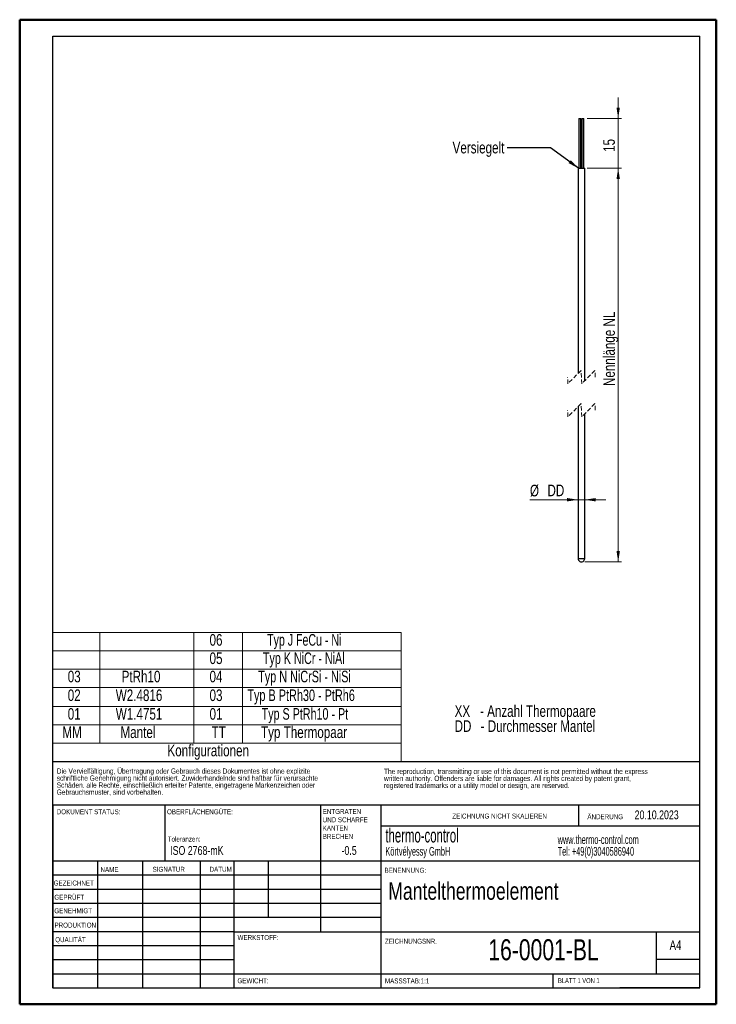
# Model space of a CAD drawing. Header units: millimetres. Extents: x 0 to 210, y 0 to 297.
import ezdxf

# ---------------------------------------------------------------- set-up
doc = ezdxf.new("R2010")
doc.units = ezdxf.units.MM
doc.linetypes.add('HIDDEN', pattern=[1.905, 1.27, -0.635])
doc.styles.add('SLDTEXTSTYLE0', font='TXT', dxfattribs={"width": 0.75})
doc.styles.add('SLDTEXTSTYLE1', font='TXT', dxfattribs={"width": 0.692308})
doc.styles.add('SLDTEXTSTYLE2', font='TXT', dxfattribs={"width": 0.605})
doc.styles.add('SLDTEXTSTYLE3', font='TXT', dxfattribs={"width": 0.683333})
doc.styles.add('SLDTEXTSTYLE4', font='TXT', dxfattribs={"width": 0.691176})
doc.styles.add('SLDTEXTSTYLE5', font='TXT', dxfattribs={"width": 0.697368})
doc.styles.add('SLDTEXTSTYLE6', font='TXT', dxfattribs={"width": 0.7})
doc.dimstyles.new('SLDDIMSTYLE0', dxfattribs={"dimtxt": 3.5, "dimasz": 3.302, "dimexe": 0, "dimexo": 0.0625, "dimgap": 0.875, "dimtad": 1, "dimrnd": 1e-09, "dimzin": 12, "dimdsep": 46, "dimtxsty": 'SLDTEXTSTYLE0', "dimsah": 1, "dimcen": 0.09, "dimadec": 0, "dimazin": 3, "dimtfac": 1, "dimtmove": 0, "dimatfit": 0, "dimfxl": 1, "dimfrac": 2, "dimtolj": 1, "dimtzin": 12, "dimarcsym": 0})
doc.dimstyles.new('SLDDIMSTYLE1', dxfattribs={"dimtxt": 3.5, "dimasz": 3.302, "dimexe": 0, "dimexo": 0.0625, "dimgap": 0.875, "dimtad": 1, "dimdec": 0, "dimrnd": 1e-09, "dimzin": 12, "dimdsep": 46, "dimtxsty": 'SLDTEXTSTYLE0', "dimsah": 1, "dimcen": 0.09, "dimadec": 0, "dimazin": 3, "dimtfac": 1, "dimtdec": 0, "dimtmove": 0, "dimatfit": 0, "dimfxl": 1, "dimfrac": 2, "dimtolj": 1, "dimtzin": 12, "dimarcsym": 0})
doc.dimstyles.new('SLDDIMSTYLE2', dxfattribs={"dimtxt": 3.5, "dimasz": 3.302, "dimexe": 0, "dimexo": 0.0625, "dimgap": 0.875, "dimtad": 1, "dimrnd": 1e-09, "dimzin": 12, "dimdsep": 46, "dimtxsty": 'SLDTEXTSTYLE0', "dimsah": 1, "dimcen": 0.09, "dimadec": 0, "dimazin": 3, "dimtfac": 1, "dimtofl": 0, "dimtmove": 0, "dimatfit": 3, "dimfxl": 1, "dimfrac": 2, "dimtolj": 1, "dimtzin": 12, "dimarcsym": 0})
doc.dimstyles.new('SLDDIMSTYLE3', dxfattribs={"dimtxt": 0.18, "dimasz": 3.302, "dimexe": 0, "dimexo": 0.0625, "dimgap": 0, "dimtad": 0, "dimtih": 1, "dimtoh": 1, "dimdec": 0, "dimrnd": 1e-09, "dimzin": 0, "dimdsep": 46, "dimtxsty": 'Standard', "dimsah": 1, "dimcen": 0.09, "dimadec": 0, "dimazin": 0, "dimtfac": 3.302, "dimtdec": 0, "dimtofl": 0, "dimtmove": 0, "dimatfit": 3, "dimfxl": 1, "dimfrac": 2, "dimtolj": 1, "dimtzin": 0, "dimarcsym": 0})

# ---------------------------------------------------------------- blocks, each defined once
blk = doc.blocks.new('SW_TABLEANNOTATION_0')
at = {"color": 0, "linetype": 'Continuous', "lineweight": 18}
for p, q in [((0, 33.37), (0, 27.85)), ((0, 33.37), (14.14, 33.37)), ((14.14, 33.37), (14.14, 27.85)), ((14.14, 33.37), (42.49, 33.37)), ((42.49, 33.37), (42.49, 27.85)), ((42.49, 33.37), (57.15, 33.37)), ((57.15, 33.37), (57.15, 27.85)), ((57.15, 33.37), (104.99, 33.37)), ((104.99, 33.37), (104.99, 27.85)), ((0, 27.85), (0, 22.32)), ((0, 27.85), (14.14, 27.85)), ((14.14, 27.85), (14.14, 22.32)), ((14.14, 27.85), (42.49, 27.85)), ((42.49, 27.85), (42.49, 22.32)), ((42.49, 27.85), (57.15, 27.85)), ((57.15, 27.85), (57.15, 22.32)), ((57.15, 27.85), (104.99, 27.85)), ((104.99, 27.85), (104.99, 22.32)), ((0, 22.32), (0, 16.8)), ((0, 22.32), (14.14, 22.32)), ((14.14, 22.32), (14.14, 16.8)), ((14.14, 22.32), (42.49, 22.32)), ((42.49, 22.32), (42.49, 16.8)), ((42.49, 22.32), (57.15, 22.32)), ((57.15, 22.32), (57.15, 16.8)), ((57.15, 22.32), (104.99, 22.32)), ((104.99, 22.32), (104.99, 16.8)), ((0, 16.8), (0, 11.05)), ((0, 16.8), (14.14, 16.8)), ((14.14, 16.8), (14.14, 11.05)), ((14.14, 16.8), (42.49, 16.8)), ((42.49, 16.8), (42.49, 11.05)), ((42.49, 16.8), (57.15, 16.8)), ((57.15, 16.8), (57.15, 11.05)), ((57.15, 16.8), (104.99, 16.8)), ((104.99, 16.8), (104.99, 11.05)), ((0, 11.05), (0, 5.53)), ((0, 11.05), (14.14, 11.05)), ((14.14, 11.05), (14.14, 5.53)), ((14.14, 11.05), (42.49, 11.05)), ((42.49, 11.05), (42.49, 5.53)), ((42.49, 11.05), (57.15, 11.05)), ((57.15, 11.05), (57.15, 5.53)), ((57.15, 11.05), (104.99, 11.05)), ((104.99, 11.05), (104.99, 5.53)), ((0, 5.53), (0, 0)), ((0, 5.53), (14.14, 5.53)), ((14.14, 5.53), (14.14, 0)), ((14.14, 5.53), (42.49, 5.53)), ((42.49, 5.53), (42.49, 0)), ((42.49, 5.53), (57.15, 5.53)), ((57.15, 5.53), (57.15, 0)), ((57.15, 5.53), (104.99, 5.53)), ((104.99, 5.53), (104.99, 0)), ((0, 0), (0, -5.53)), ((0, 0), (14.14, 0)), ((14.14, 0), (42.49, 0)), ((42.49, 0), (57.15, 0)), ((57.15, 0), (104.99, 0)), ((104.99, 0), (104.99, -5.53)), ((0, -5.53), (14.14, -5.53)), ((14.14, -5.53), (42.49, -5.53)), ((42.49, -5.53), (57.15, -5.53)), ((57.15, -5.53), (104.99, -5.53))]:
    blk.add_line(p, q, dxfattribs=at)
at = {"color": 0, "linetype": 'Continuous', "lineweight": 0, "char_height": 3.5, "attachment_point": 1}
for s, insert, style in [('06', (47.23, 32.86), 'SLDTEXTSTYLE0'), ('Typ J FeCu - Ni', (64.59, 32.86), 'SLDTEXTSTYLE3'), ('05', (47.23, 27.33), 'SLDTEXTSTYLE0'), ('Typ K NiCr - NiAl', (63.32, 27.33), 'SLDTEXTSTYLE4'), ('03', (4.48, 21.81), 'SLDTEXTSTYLE0'), ('PtRh10', (20.72, 21.81), 'SLDTEXTSTYLE0'), ('04', (47.23, 21.81), 'SLDTEXTSTYLE0'), ('Typ N NiCrSi - NiSi', (61.9, 21.81), 'SLDTEXTSTYLE5'), ('02', (4.48, 16.17), 'SLDTEXTSTYLE0'), ('W2.4816', (18.96, 16.17), 'SLDTEXTSTYLE0'), ('03', (47.23, 16.17), 'SLDTEXTSTYLE0'), ('Typ B PtRh30 - PtRh6', (58.63, 16.17), 'SLDTEXTSTYLE6'), ('01', (4.48, 10.54), 'SLDTEXTSTYLE0'), ('W1.4751', (18.96, 10.54), 'SLDTEXTSTYLE0'), ('01', (47.23, 10.54), 'SLDTEXTSTYLE0'), ('Typ S PtRh10 - Pt', (62.94, 10.54), 'SLDTEXTSTYLE4'), ('MM', (2.87, 5.01), 'SLDTEXTSTYLE0'), ('Mantel', (20.38, 5.01), 'SLDTEXTSTYLE0'), ('TT', (47.86, 5.01), 'SLDTEXTSTYLE0'), ('Typ Thermopaar', (62.75, 5.01), 'SLDTEXTSTYLE0'), ('Konfigurationen', (34.54, -0.51), 'SLDTEXTSTYLE0')]:
    blk.add_mtext(s, dxfattribs=dict(at, insert=insert, style=style))
blk = doc.blocks.new('_D')
at = {"color": 7, "linetype": 'Continuous', "lineweight": 0}
for p, q in [((168.42, 152.42), (153.9, 152.42)), ((168.42, 152.42), (170.42, 152.42)), ((170.42, 152.42), (176.77, 152.42))]:
    blk.add_line(p, q, dxfattribs=at)
at = {"color": 7, "linetype": 'Continuous', "lineweight": 18}
for points in [[(168.42, 152.42), (165.11, 152.92), (165.11, 151.91)], [(170.42, 152.42), (173.72, 151.91), (173.72, 152.92)]]:
    blk.add_solid(points, dxfattribs=at)
at = {"color": 7, "linetype": 'Continuous', "lineweight": 18, "char_height": 3.5, "attachment_point": 1, "style": 'SLDTEXTSTYLE0'}
for s, insert in [('%%c', (153.9, 156.93)), ('DD', (159.18, 156.98))]:
    blk.add_mtext(s, dxfattribs=dict(at, insert=insert))
blk = doc.blocks.new('_D_1')
at = {"color": 7, "linetype": 'Continuous', "lineweight": 0}
for p, q in [((180.5, 267.42), (180.5, 273.77)), ((171.19, 267.42), (181.5, 267.42)), ((180.5, 252.42), (180.5, 267.42)), ((171.19, 252.42), (181.5, 252.42)), ((180.5, 252.42), (180.5, 246.07))]:
    blk.add_line(p, q, dxfattribs=at)
at = {"color": 7, "linetype": 'Continuous', "lineweight": 18}
for points in [[(180.5, 267.42), (181.01, 270.72), (179.99, 270.72)], [(180.5, 252.42), (179.99, 249.12), (181.01, 249.12)]]:
    blk.add_solid(points, dxfattribs=at)
at = {"color": 7, "linetype": 'Continuous', "lineweight": 18, "insert": (175.99, 257.34), "char_height": 3.5, "attachment_point": 1, "rotation": 90, "style": 'SLDTEXTSTYLE0'}
blk.add_mtext('15', dxfattribs=at)
blk = doc.blocks.new('_D_2')
at = {"color": 7, "linetype": 'Continuous', "lineweight": 0}
for p, q in [((171.42, 252.42), (181.51, 252.42)), ((180.51, 252.42), (180.51, 133.65)), ((170.42, 133.65), (181.51, 133.65))]:
    blk.add_line(p, q, dxfattribs=at)
at = {"color": 7, "linetype": 'Continuous', "lineweight": 18}
for points in [[(180.51, 252.42), (180, 249.12), (181.02, 249.12)], [(180.51, 133.65), (181.02, 136.95), (180, 136.95)]]:
    blk.add_solid(points, dxfattribs=at)
at = {"color": 7, "linetype": 'Continuous', "lineweight": 18, "insert": (176, 186.71), "char_height": 3.5, "attachment_point": 1, "rotation": 90, "style": 'SLDTEXTSTYLE0'}
blk.add_mtext('Nennlänge NL', dxfattribs=at)

msp = doc.modelspace()

# ---------------------------------------------------------------- linework, layer by layer
at = {"color": 7, "linetype": 'Continuous', "lineweight": 50}
for p, q in [((0.079, 0.215), (0.079, 297.215)), ((0.079, 297.215), (210.079, 297.215)), ((210.079, 0.215), (210.079, 297.215)), ((210.079, 292.215), (210.079, 297.215)), ((0.079, 0.215), (210.079, 0.215))]:
    msp.add_line(p, q, dxfattribs=at)
at = {"color": 7, "linetype": 'Continuous', "lineweight": 25}
for p, q in [((10.079, 292.215), (205.079, 292.215)), ((10.079, 5.215), (10.079, 292.215)), ((205.079, 5.215), (205.079, 292.215)), ((168.64, 267.418), (168.64, 252.418)), ((168.64, 267.418), (169.285, 267.418)), ((169.285, 252.418), (169.285, 267.418)), ((169.545, 267.418), (169.545, 252.418)), ((169.545, 267.418), (170.19, 267.418)), ((170.19, 252.418), (170.19, 267.418)), ((168.415, 252.418), (168.415, 190.508)), ((168.415, 252.418), (170.415, 252.418)), ((170.415, 188.333), (170.415, 252.418)), ((168.415, 180.508), (168.415, 134.651)), ((170.415, 134.651), (170.415, 178.333)), ((168.415, 134.651), (170.415, 134.651)), ((10.079, 73.5), (205.079, 73.5)), ((10.111, 60.371), (205.079, 60.371)), ((10.111, 60.371), (10.111, 5.121)), ((43.911, 43.371), (43.911, 60.371)), ((90.711, 60.371), (90.711, 22.121)), ((108.911, 60.371), (108.911, 5.121)), ((168.679, 54.09), (168.679, 60.465)), ((205.079, 53.996), (108.911, 53.996)), ((205.079, 43.371), (10.111, 43.371)), ((23.483, 43.371), (23.483, 5.121)), ((37.102, 43.371), (37.102, 5.121)), ((54.51, 43.371), (54.51, 5.121)), ((64.711, 5.121), (64.711, 43.371)), ((75.111, 26.371), (75.111, 43.371)), ((108.911, 39.121), (10.111, 39.121)), ((108.911, 34.871), (10.111, 34.871)), ((108.911, 30.621), (10.111, 30.621)), ((108.911, 26.371), (10.111, 26.371)), ((64.711, 22.121), (10.111, 22.121)), ((64.711, 22.121), (205.079, 22.121)), ((192.079, 9.465), (192.079, 22.215)), ((64.711, 17.871), (10.111, 17.871)), ((64.711, 13.621), (10.111, 13.621)), ((205.079, 13.715), (192.079, 13.715)), ((10.111, 9.371), (205.079, 9.371)), ((160.879, 5.215), (160.879, 9.465)), ((10.079, 5.215), (205.079, 5.215)), ((205.079, 5.215), (180.988, 5.215))]:
    msp.add_line(p, q, dxfattribs=at)
at = {"color": 7, "linetype": 'HIDDEN', "lineweight": 18}
for p, q in [((169.328, 191.42), (165.328, 187.42)), ((169.503, 187.42), (169.328, 191.42)), ((173.503, 191.42), (169.503, 187.42)), ((173.59, 189.42), (173.503, 191.42)), ((165.328, 187.42), (165.24, 189.42)), ((169.328, 181.42), (165.328, 177.42)), ((169.503, 177.42), (169.328, 181.42)), ((173.503, 181.42), (169.503, 177.42)), ((173.59, 179.42), (173.503, 181.42)), ((165.328, 177.42), (165.24, 179.42))]:
    msp.add_line(p, q, dxfattribs=at)
at = {"color": 7, "linetype": 'Continuous', "lineweight": 25}
msp.add_arc((169.415, 134.651), 1, 179.99903, 0.00097, dxfattribs=at)

# ---------------------------------------------------------------- block references
at = {"color": 7, "linetype": 'Continuous', "lineweight": 0}
msp.add_blockref('SW_TABLEANNOTATION_0', (10.079, 79.026), dxfattribs=at)

# ---------------------------------------------------------------- texts
for s, insert, char_height, attachment_point, style in [('Versiegelt', (146.186, 260.381), 3.5, 3, 'SLDTEXTSTYLE0'), ('XX', (131.189, 90.407), 3.5, 1, 'SLDTEXTSTYLE0'), ('- Anzahl Thermopaare', (138.85, 90.407), 3.5, 1, 'SLDTEXTSTYLE0'), ('- Durchmesser Mantel', (139.035, 85.881), 3.5, 1, 'SLDTEXTSTYLE0'), ('DD', (131.189, 85.881), 3.5, 1, 'SLDTEXTSTYLE0'), ('Die Vervielfältigung, Übertragung oder Gebrauch dieses Dokumentes ist ohne explizite', (11.239, 71.365), 1.5875, 1, 'SLDTEXTSTYLE0'), ('The reproduction, transmitting or use of this document is not permitted without the express', (109.889, 71.268), 1.5875, 1, 'SLDTEXTSTYLE0'), ('schriftliche Genehmigung nicht autorisiert. Zuwiderhandelnde sind haftbar für verursachte', (11.239, 69.248), 1.5875, 1, 'SLDTEXTSTYLE0'), ('written authority. Offenders are liable for damages. All rights created by patent grant,', (109.889, 69.151), 1.5875, 1, 'SLDTEXTSTYLE0'), ('Schäden. alle Rechte, einschließlich erteilter Patente, eingetragene Markenzeichen oder', (11.239, 67.131), 1.5875, 1, 'SLDTEXTSTYLE0'), ('registered trademarks or a utility model or design, are reserved.', (109.889, 67.034), 1.5875, 1, 'SLDTEXTSTYLE0'), ('Gebrauchsmuster, sind vorbehalten.', (11.239, 65.015), 1.5875, 1, 'SLDTEXTSTYLE0'), ('OBERFLÄCHENGÜTE:', (44.482, 59.04), 1.5, 1, 'SLDTEXTSTYLE0'), ('DOKUMENT STATUS:', (11.239, 59.04), 1.5, 1, 'SLDTEXTSTYLE0'), ('UND SCHARFE', (91.42, 56.624), 1.5, 1, 'SLDTEXTSTYLE0'), ('ENTGRATEN', (91.42, 59.124), 1.5, 1, 'SLDTEXTSTYLE0'), ('ZEICHNUNG NICHT SKALIEREN', (130.493, 57.748), 1.5, 1, 'SLDTEXTSTYLE0'), ('ÄNDERUNG', (171.206, 57.55), 1.5, 1, 'SLDTEXTSTYLE0'), ('20.10.2023', (185.465, 58.695), 2.6458, 1, 'SLDTEXTSTYLE0'), ('KANTEN', (91.42, 54.124), 1.5, 1, 'SLDTEXTSTYLE0'), ('thermo-control', (110.331, 53.26), 4.23333, 1, 'SLDTEXTSTYLE2'), ('Toleranzen:', (44.693, 50.805), 1.5, 1, 'SLDTEXTSTYLE0'), ('BRECHEN', (91.42, 51.624), 1.5, 1, 'SLDTEXTSTYLE0'), ('www.thermo-control.com', (162.258, 51.214), 2.64583, 1, 'SLDTEXTSTYLE2'), ('ISO 2768-mK', (45.445, 47.942), 2.64583, 1, 'SLDTEXTSTYLE0'), ('-0.5', (97.098, 47.942), 2.6458, 1, 'SLDTEXTSTYLE0'), ('Körtvélyessy GmbH', (110.331, 47.686), 2.64583, 1, 'SLDTEXTSTYLE2'), ('Tel: +49(0)3040586940', (162.258, 47.686), 2.64583, 1, 'SLDTEXTSTYLE2'), ('NAME', (24.433, 41.622), 1.5, 1, 'SLDTEXTSTYLE0'), ('SIGNATUR', (40.144, 41.683), 1.5, 1, 'SLDTEXTSTYLE0'), ('DATUM', (57.326, 41.697), 1.5, 1, 'SLDTEXTSTYLE0'), ('BENENNUNG:', (110.067, 41.399), 1.5, 1, 'SLDTEXTSTYLE0'), ('GEZEICHNET', (10.323, 37.551), 1.5, 1, 'SLDTEXTSTYLE0'), ('Mantelthermoelement', (111.191, 37.043), 5.29167, 1, 'SLDTEXTSTYLE0'), ('GEPRÜFT', (10.521, 33.275), 1.5, 1, 'SLDTEXTSTYLE0'), ('GENEHMIGT', (10.513, 29.185), 1.5, 1, 'SLDTEXTSTYLE0'), ('PRODUKTION', (10.566, 24.855), 1.5, 1, 'SLDTEXTSTYLE0'), ('QUALITÄT', (10.78, 20.471), 1.5, 1, 'SLDTEXTSTYLE0'), ('WERKSTOFF:', (65.757, 21.107), 1.5, 1, 'SLDTEXTSTYLE0'), ('ZEICHNUNGSNR.', (110.185, 19.99), 1.5, 1, 'SLDTEXTSTYLE0'), ('16-0001-BL', (157.99, 19.847), 6.35, 2, 'SLDTEXTSTYLE0'), ('A4', (196, 19.515), 2.9104, 1, 'SLDTEXTSTYLE0'), ('GEWICHT:', (65.729, 8.07), 1.4986, 1, 'SLDTEXTSTYLE0'), ('MASSSTAB:1:1', (110.185, 8.021), 1.5, 1, 'SLDTEXTSTYLE0'), ('BLATT 1 VON 1', (162.357, 8.115), 1.5, 1, 'SLDTEXTSTYLE1')]:
    msp.add_mtext(s, dxfattribs=dict(at, insert=insert, char_height=char_height, attachment_point=attachment_point, style=style))

# ---------------------------------------------------------------- dimensions: what is measured, and where the dimension line sits
at = {"color": 7, "linetype": 'Continuous', "lineweight": 18}
dim = msp.add_linear_dim(base=(180.502, 267.418), p1=(170.19, 252.418), p2=(170.19, 267.418), angle=90, dimstyle='SLDDIMSTYLE1', dxfattribs=at)
dim.commit()
dim.dimension.update_dxf_attribs({"geometry": '_D_1', "text_midpoint": (180.502, 259.924), "dimtype": 160})
dim = msp.add_linear_dim(base=(180.512, 133.651), p1=(170.415, 252.418), p2=(169.415, 133.651), angle=90, text='Nennlänge NL', dimstyle='SLDDIMSTYLE2', dxfattribs=at)
dim.commit()
dim.dimension.update_dxf_attribs({"geometry": '_D_2', "text_midpoint": (180.512, 202.815), "dimtype": 160})
dim = msp.add_linear_dim(base=(170.415, 152.416), p1=(168.415, 134.651), p2=(170.415, 134.651), text='%%c<>', dimstyle='SLDDIMSTYLE0', dxfattribs=at)
dim.commit()
dim.dimension.update_dxf_attribs({"geometry": '_D', "text_midpoint": (160.01, 152.416), "dimtype": 160})

# ---------------------------------------------------------------- leaders
at = {"color": 7, "linetype": 'Continuous', "lineweight": 0}
msp.add_leader([(168.515, 252.418), (160.14, 258.606), (147.048, 258.606)], dimstyle='SLDDIMSTYLE3', dxfattribs=at)

doc.saveas('drawing.dxf')
